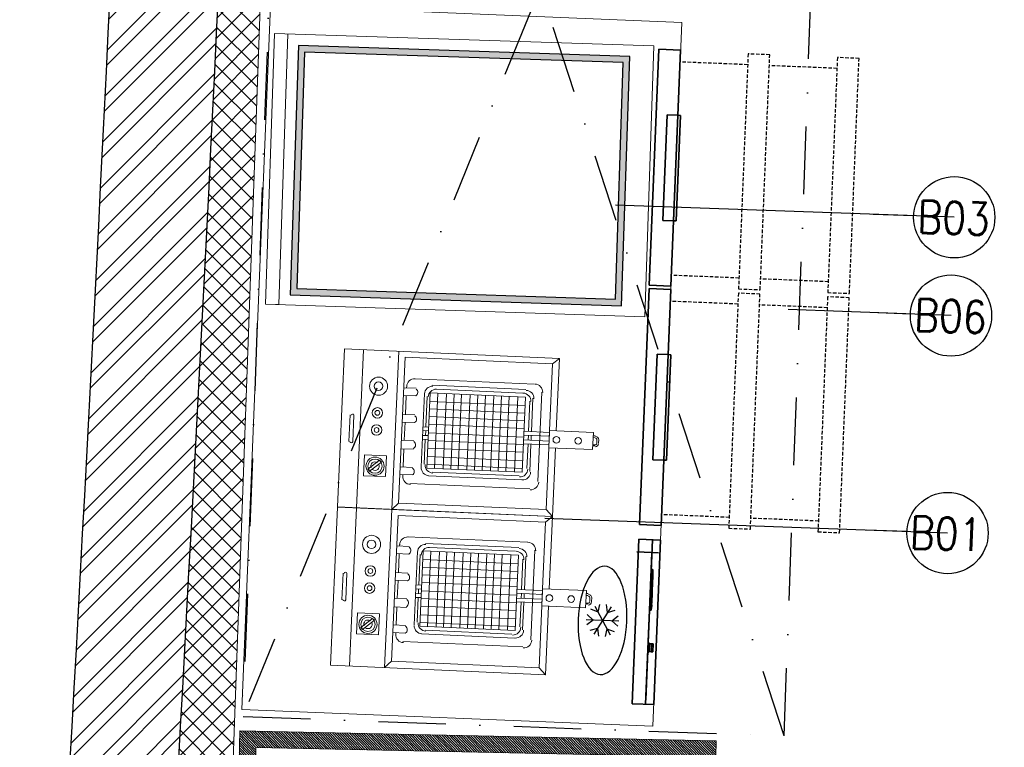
# Model space of a CAD drawing. Header units: millimetres. Extents: x 256680 to 410391, y -77299 to -22623.
# Tile 2 of 202: x 257792 to 259610, y -30245 to -28903. Entities that reach past the tile are written whole.
import ezdxf

# ---------------------------------------------------------------- set-up
doc = ezdxf.new("R2010")
doc.units = ezdxf.units.MM
doc.header["$LTSCALE"] = 2.5
for name, pattern in [('CONTINUA', [0]), ('DASHDOTX2', [2, 1, -0.5, 0, -0.5]), ('NASCOSTA', [0.381, 0.254, -0.127])]:
    doc.linetypes.add(name, pattern=pattern)
for name, color, linetype, lineweight in [('A-WALL', 7, 'Continuous', 30), ('CKD Dimensions', 7, 'Continuous', 0), ('CKD Equipments', 252, 'Continuous', 0), ('ELEVATION 1', 143, 'Continuous', 18), ('ELEVATION 4', 157, 'Continuous', 9), ('HATCH LIGHT', 250, 'Continuous', 0), ('ROOM TEXT', 7, 'Continuous', 5), ('WALL', 132, 'Continuous', 25)]:
    doc.layers.add(name, color=color, linetype=linetype, lineweight=lineweight)
for name, color, linetype in [('CKD-Hood', 1, 'Continuous'), ('FAINTEQUIP', 253, 'Continuous'), ('IQ_200_3D', 1, 'Continuous'), ('IQ_204_2D', 7, 'CONTINUA'), ('IQ_204_3D', 7, 'Continuous'), ('IQ_BLUE_3D', 5, 'Continuous'), ('IQ_GREEN_3D', 3, 'Continuous'), ('IQ_RED_3D', 1, 'Continuous'), ('PDF2_Equipment', 253, 'Continuous')]:
    doc.layers.add(name, color=color, linetype=linetype)
doc.styles.add('MTEXT', font='romans.shx', dxfattribs={"width": 0.85})
doc.styles.get("Standard").update_dxf_attribs({"font": 'GOTHIC.TTF'})
doc.dimstyles.new('AJKD_30', dxfattribs={"dimscale": 30, "dimtxt": 2, "dimasz": 1, "dimexe": 0.8, "dimexo": 0.8, "dimgap": 0.5, "dimtad": 1, "dimdec": 0, "dimzin": 0, "dimdsep": 46, "dimtxsty": 'Standard', "dimblk": 'ARCHTICK', "dimcen": 0.125, "dimclrd": 251, "dimclre": 251, "dimclrt": 42, "dimadec": 0, "dimazin": 0, "dimtfac": 1, "dimtdec": 0, "dimtix": 1, "dimtmove": 0, "dimatfit": 3, "dimfxl": 1, "dimtolj": 1, "dimtzin": 0, "dimarcsym": 1})

# ---------------------------------------------------------------- blocks, each defined once
blk = doc.blocks.new('G$C90A9299F')
at = {"layer": 'CKD Equipments'}
h = blk.add_hatch(dxfattribs=at)
h.set_pattern_fill('ANSI36', color=55, angle=359.9999999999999)
h.set_pattern_definition([(135, (-2880078.5, -3501379.5), (-6.173926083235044, 1.683798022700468), [7.9375, -1.5875, 0, -1.5875])])
h.paths.add_polyline_path([(598, 896), (610, 896), (610, 1465), (598, 1465)])
at = {"layer": 'CKD Equipments', "ltscale": 0.25}
h = blk.add_hatch(dxfattribs=at)
h.set_pattern_fill('ANSI31', color=4)
h.set_pattern_definition([(45, (-606493, 32858.5), (-2.245064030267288, 2.245064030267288), [])])
h.paths.add_polyline_path([(0, 880), (700, 880), (700, 0), (0, 0)])
h.paths.add_polyline_path([(30, 850), (670, 850), (670, 30), (30, 30)], flags=16)
at = {"layer": 'FAINTEQUIP'}
h = blk.add_hatch(dxfattribs=at)
h.set_pattern_fill('INSUL', color=4, angle=90.00000000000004)
h.set_pattern_definition([(359.9999999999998, (-12508187.53069634, 260434.3038525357), (1.633066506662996e-14, 9.525), []), (359.9999999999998, (-12508187.53069634, 260437.4788525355), (1.633066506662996e-14, 9.525), [3.175, -3.175]), (359.9999999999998, (-12508187.53069634, 260440.6538525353), (1.633066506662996e-14, 9.525), [3.175, -3.175])])
h.paths.add_polyline_path([(609, 880), (609, 1480), (659, 1480), (659, 880)])
at = {"layer": 'CKD Equipments', "elevation": 0.0935473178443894}
blk.add_lwpolyline([(609, 880), (609, 1480), (659, 1480), (659, 880), (609, 880)], dxfattribs=at)
blk.add_lwpolyline([(598, 896), (610, 896), (610, 1465), (598, 1465)], close=True, dxfattribs=at)
at = {"layer": 'CKD Equipments', "ltscale": 0.25}
blk.add_lwpolyline([(0, 880), (700, 880), (700, 0), (0, 0), (0, 880)], dxfattribs=at)
blk.add_lwpolyline([(30, 850), (670, 850), (670, 30), (30, 30)], close=True, dxfattribs=at)
at = {"layer": 'CKD Equipments'}
blk.add_arc((631.0455726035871, 881.7821494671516, 0.0935473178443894), 584.1532941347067, 93.24295552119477, 178.8996467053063, dxfattribs=at)
blk = doc.blocks.new('ZNS-MC-BASECONTRPAN')
at = {"layer": 'IQ_200_3D'}
blk.add_3dface([(0, 4.547473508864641e-13, -85.00001199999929), (0, 4.547473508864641e-13, -1.200000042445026e-05), (271.5, 4.547473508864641e-13, -1.200000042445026e-05), (271.5, 7.958078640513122e-12, -85.00001199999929)], dxfattribs=at)
at = {"layer": 'IQ_BLUE_3D', "ltscale": 0.7}
blk.add_3dface([(36.48491721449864, -3.604736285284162, -29.59757152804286), (48.67267602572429, -3.604736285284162, -29.59757152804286), (48.67267602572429, -3.604736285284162, -39.98024788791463), (36.48491721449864, -3.604736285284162, -39.98024788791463)], dxfattribs=at)
at = {"layer": 'IQ_GREEN_3D', "ltscale": 0.7}
blk.add_3dface([(95.64275265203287, -3.604736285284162, -31.04273554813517), (102.6427526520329, -3.604736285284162, -31.04273554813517), (102.6427526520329, -3.604736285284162, -39.04273554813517), (95.64275265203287, -3.604736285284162, -39.04273554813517)], dxfattribs=at)
at = {"layer": 'IQ_RED_3D', "ltscale": 0.7}
blk.add_3dface([(53.3526074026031, -3.604736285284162, -30.10522320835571), (92.64275265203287, -3.604736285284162, -30.10522320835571), (92.64275265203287, -3.604736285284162, -39.98024788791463), (53.3526074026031, -3.604736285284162, -39.98024788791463)], dxfattribs=at)
at = {"layer": 'IQ_RED_3D'}
for points, invisible_edges in [([(167.5892016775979, -6.064736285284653, -35), (167.5892016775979, -2.224736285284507, -35), (167.5892016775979, -2.224736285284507, -23.77999999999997), (167.5892016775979, -9.26473628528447, -23.77999999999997)], 1), ([(167.5892016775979, -2.224736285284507, -35), (182.0292016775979, -2.224736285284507, -35), (182.0292016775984, -2.224736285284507, -23.77999999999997), (167.5892016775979, -2.224736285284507, -23.77999999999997)], 1), ([(167.5892016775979, -6.064736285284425, -46.22000000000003), (167.5892016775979, -2.224736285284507, -46.22000000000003), (167.5892016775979, -2.224736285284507, -35), (167.5892016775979, -6.064736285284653, -35)], 4), ([(167.5892016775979, -2.224736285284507, -46.22000000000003), (182.0292016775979, -2.224736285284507, -46.22000000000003), (182.0292016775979, -2.224736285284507, -35), (167.5892016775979, -2.224736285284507, -35)], 4), ([(167.5892016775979, -6.064736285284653, -35), (167.5892016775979, -9.26473628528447, -23.77999999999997), (182.0292016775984, -9.26473628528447, -23.77999999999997), (182.0292016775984, -6.064736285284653, -35)], 8), ([(167.5892016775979, -6.064736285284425, -46.22000000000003), (167.5892016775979, -6.064736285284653, -35), (182.0292016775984, -6.064736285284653, -35), (182.0292016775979, -6.064736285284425, -46.22000000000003)], 2), ([(182.0292016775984, -6.064736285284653, -35), (182.0292016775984, -9.26473628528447, -23.77999999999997), (182.0292016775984, -2.224736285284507, -23.77999999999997), (182.0292016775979, -2.224736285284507, -35)], 8), ([(182.0292016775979, -6.064736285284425, -46.22000000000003), (182.0292016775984, -6.064736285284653, -35), (182.0292016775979, -2.224736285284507, -35), (182.0292016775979, -2.224736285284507, -46.22000000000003)], 2), ([(192.0892016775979, -6.064736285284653, -35), (206.5292016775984, -6.064736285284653, -35), (206.5292016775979, -2.224736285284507, -35), (192.0892016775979, -2.224736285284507, -35)], 15), ([(192.0892016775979, -6.064736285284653, -35), (192.0892016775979, -2.224736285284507, -35), (206.5292016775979, -2.224736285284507, -35), (206.5292016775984, -6.064736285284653, -35)], 15)]:
    blk.add_3dface(points, dxfattribs=dict(at, invisible_edges=invisible_edges))
for points in [[(167.5892016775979, -9.26473628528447, -23.77999999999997), (167.5892016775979, -2.224736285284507, -23.77999999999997), (182.0292016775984, -2.224736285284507, -23.77999999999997), (182.0292016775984, -9.26473628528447, -23.77999999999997)], [(167.5892016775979, -6.064736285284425, -46.22000000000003), (182.0292016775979, -6.064736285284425, -46.22000000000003), (182.0292016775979, -2.224736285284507, -46.22000000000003), (167.5892016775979, -2.224736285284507, -46.22000000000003)]]:
    blk.add_3dface(points, dxfattribs=at)
at = {"layer": 'IQ_204_3D', "ltscale": 0.7}
mesh = blk.add_polyface(dxfattribs=at)
corners = [(30.6218342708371, -3.304736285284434, -47.5), (105.6218342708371, -3.304736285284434, -47.5), (105.6218342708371, -0.3047362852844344, -47.5), (30.6218342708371, -0.3047362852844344, -47.5), (30.6218342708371, -3.304736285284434, -22.5), (105.6218342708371, -3.304736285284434, -22.5), (105.6218342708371, -0.3047362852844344, -22.5), (30.6218342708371, -0.3047362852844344, -22.5)]
mesh.append_faces([[corners[k] for k in face] for face in [(0, 3, 2, 1), (4, 5, 6, 7), (0, 1, 5, 4), (3, 7, 6, 2), (0, 4, 7, 3), (1, 2, 6, 5)]])
at = {"layer": 'IQ_204_3D'}
mesh = blk.add_polyface(dxfattribs=at)
corners = [(166.3092016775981, -2.224736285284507, -47.5), (166.3092016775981, -2.224736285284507, -22.5), (166.3092016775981, -0.3047362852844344, -22.5), (166.3092016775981, -0.3047362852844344, -47.5), (183.3092016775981, -2.224736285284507, -47.5), (183.3092016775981, -2.224736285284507, -22.5), (183.3092016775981, -0.3047362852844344, -22.5), (183.3092016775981, -0.3047362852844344, -47.5)]
mesh.append_faces([[corners[k] for k in face] for face in [(0, 3, 2, 1), (4, 5, 6, 7), (0, 1, 5, 4), (3, 7, 6, 2), (0, 4, 7, 3), (1, 2, 6, 5)]])
blk = doc.blocks.new('ZNS-MC-BASEREFUNIT')
at = {"layer": 'IQ_200_3D'}
for points in [[(0, 70.00000000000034, 154.9999879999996), (0, 70.00000000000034, 599.9999879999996), (304, 70.00000000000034, 599.9999879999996), (304, 70.00000000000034, 154.9999879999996)], [(0, 70.00000000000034, 599.9999879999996), (0, 30.00000000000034, 599.9999879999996), (304, 30.00000000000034, 599.9999879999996), (304, 70.00000000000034, 599.9999879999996)], [(0, 29.99999999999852, 154.9999879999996), (0, 70.00000000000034, 154.9999879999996), (304, 70.00000000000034, 154.9999879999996), (304, 29.99999999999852, 154.9999879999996)], [(304, 29.99999999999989, 499.9999879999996), (2.273736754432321e-13, 30.00000000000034, 499.9999880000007), (2.273736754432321e-13, 45.00000000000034, 499.9999880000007), (304, 45.00000000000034, 499.9999880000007)], [(2.273736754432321e-13, 45.00000000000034, 499.9999880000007), (0, 45.00000000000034, 584.9999879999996), (304, 45.00000000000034, 584.9999879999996), (304, 45.00000000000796, 499.9999880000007)], [(0, 30.00000000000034, 584.9999879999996), (0, 45.00000000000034, 584.9999879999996), (304, 45.00000000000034, 584.9999879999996), (304, 30.00000000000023, 584.9999879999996)], [(0, 30.00000000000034, 499.9999879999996), (0, 29.99999999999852, 154.9999879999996), (304, 29.99999999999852, 154.9999879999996), (304, 30.00000000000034, 499.9999879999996)], [(304, 30.00000000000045, 599.9999879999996), (0, 30.00000000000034, 599.9999879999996), (0, 30.00000000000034, 584.9999879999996), (304, 30.00000000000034, 584.9999879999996)]]:
    blk.add_3dface(points, dxfattribs=at)
for points, invisible_edges in [([(0, 45.00000000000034, 584.9999879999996), (0, 70.00000000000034, 599.9999879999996), (0, 70.00000000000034, 154.9999879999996), (2.273736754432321e-13, 45.00000000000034, 499.9999880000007)], 5), ([(2.273736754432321e-13, 45.00000000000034, 499.9999880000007), (2.273736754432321e-13, 30.00000000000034, 499.9999880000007), (-2.273736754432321e-13, 30.00000000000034, 154.9999879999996), (0, 70.00000000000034, 154.9999879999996)], 8), ([(-2.273736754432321e-13, 70.00000000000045, 599.9999879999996), (0, 45.00000000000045, 584.9999879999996), (0, 30.00000000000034, 584.9999879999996), (0, 30.00000000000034, 599.9999879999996)], 1), ([(304, 45.00000000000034, 584.9999879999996), (303.9999999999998, 70.00000000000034, 599.9999879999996), (303.9999999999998, 70.00000000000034, 154.9999879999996), (304, 45.00000000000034, 499.9999880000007)], 5), ([(304, 45.00000000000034, 499.9999880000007), (304, 30.00000000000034, 499.9999880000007), (303.9999999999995, 30.00000000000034, 154.9999879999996), (303.9999999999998, 70.00000000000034, 154.9999879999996)], 8), ([(303.9999999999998, 70.00000000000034, 599.9999879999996), (304, 45.00000000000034, 584.9999879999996), (304, 30.00000000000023, 584.9999879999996), (304, 30.00000000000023, 599.9999879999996)], 1)]:
    blk.add_3dface(points, dxfattribs=dict(at, invisible_edges=invisible_edges))
blk = doc.blocks.new('G$C2A031843')
at = {"layer": 'CKD Equipments', "elevation": -204.9999883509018}
blk.add_lwpolyline([(1300, 1090), (0, 1090), (0, 330), (1300, 330), (1300, 1090)], dxfattribs=at)
at = {"layer": 'IQ_200_3D'}
for points in [[(320.5, 373, 240.000011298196), (320.5, 333, 240.000011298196), (320.5, 333, 20.000011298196), (320.5, 373, 20.000011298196)], [(320.5, 373, 15.000011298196), (320.5, 333, 15.000011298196), (320.5, 333, -204.999988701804), (320.5, 373, -204.999988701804)], [(807, 370, 20.000011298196), (807, 370, 240.000011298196), (371, 370, 240.000011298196), (371, 370, 20.000011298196)], [(807, 370, 240.000011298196), (807, 330, 240.000011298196), (371, 330, 240.000011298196), (371, 370, 240.000011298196)], [(807, 330, 20.000011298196), (807, 370, 20.000011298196), (371, 370, 20.000011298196), (371, 330, 20.000011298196)], [(371, 370, 240.000011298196), (371, 330, 240.000011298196), (371, 330, 20.000011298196), (371, 370, 20.000011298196)], [(807, 370, -204.999988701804), (807, 370, 15.000011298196), (371, 370, 15.000011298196), (371, 370, -204.999988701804)], [(807, 370, 15.000011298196), (807, 330, 15.000011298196), (371, 330, 15.000011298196), (371, 370, 15.000011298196)], [(807, 330, -204.999988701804), (807, 370, -204.999988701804), (371, 370, -204.999988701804), (371, 330, -204.999988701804)], [(371, 370, 15.000011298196), (371, 330, 15.000011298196), (371, 330, -204.999988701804), (371, 370, -204.999988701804)], [(807, 370, 240.000011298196), (807, 330, 240.000011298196), (807, 330, 20.000011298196), (807, 370, 20.000011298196)], [(807, 370, 15.000011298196), (807, 330, 15.000011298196), (807, 330, -204.999988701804), (807, 370, -204.999988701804)], [(1249, 370, 20.000011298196), (1249, 370, 240.000011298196), (813, 370, 240.000011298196), (813, 370, 20.000011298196)], [(1249, 370, 240.000011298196), (1249, 330, 240.000011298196), (813, 330, 240.000011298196), (813, 370, 240.000011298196)], [(1249, 330, 20.000011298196), (1249, 370, 20.000011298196), (813, 370, 20.000011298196), (813, 330, 20.000011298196)], [(813, 370, 240.000011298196), (813, 330, 240.000011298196), (813, 330, 20.000011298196), (813, 370, 20.000011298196)], [(1249, 370, -204.999988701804), (1249, 370, 15.000011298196), (813, 370, 15.000011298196), (813, 370, -204.999988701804)], [(1249, 370, 15.000011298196), (1249, 330, 15.000011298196), (813, 330, 15.000011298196), (813, 370, 15.000011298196)], [(1249, 330, -204.999988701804), (1249, 370, -204.999988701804), (813, 370, -204.999988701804), (813, 330, -204.999988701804)], [(813, 370, 15.000011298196), (813, 330, 15.000011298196), (813, 330, -204.999988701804), (813, 370, -204.999988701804)], [(1249, 370, 240.000011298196), (1249, 330, 240.000011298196), (1249, 330, 20.000011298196), (1249, 370, 20.000011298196)], [(1249, 370, 15.000011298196), (1249, 330, 15.000011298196), (1249, 330, -204.999988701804), (1249, 370, -204.999988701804)], [(686.5, 350, 189.6410274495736), (491.5, 350, 189.6410274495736), (491.5, 330, 155.000011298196), (686.5, 330, 155.000011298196)], [(686.5, 350, 189.6410274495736), (686.5, 330, 225.000011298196), (491.5, 330, 225.000011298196), (491.5, 350, 189.6410274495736)], [(491.5, 330, 225.0000112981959), (491.5, 330, 155.0000112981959), (491.5, 350, 189.6410274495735)], [(686.5, 350, -35.35897255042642), (491.5, 350, -35.35897255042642), (491.5, 330, -69.999988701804), (686.5, 330, -69.999988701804)], [(686.5, 350, -35.35897255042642), (686.5, 330, 1.129819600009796e-05), (491.5, 330, 1.129819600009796e-05), (491.5, 350, -35.35897255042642)], [(491.5, 330, 1.129819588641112e-05), (491.5, 330, -69.99998870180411), (491.5, 350, -35.35897255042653)], [(686.5, 330, 225.000011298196), (686.5, 330, 155.000011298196), (686.5, 350, 189.6410274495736)], [(686.5, 330, 1.129819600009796e-05), (686.5, 330, -69.999988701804), (686.5, 350, -35.35897255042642)], [(1128.5, 350, 189.6410274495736), (933.5, 350, 189.6410274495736), (933.5, 330, 155.000011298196), (1128.5, 330, 155.000011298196)], [(1128.5, 350, 189.6410274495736), (1128.5, 330, 225.000011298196), (933.5, 330, 225.000011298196), (933.5, 350, 189.6410274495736)], [(933.5, 330, 225.0000112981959), (933.5, 330, 155.0000112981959), (933.5, 350, 189.6410274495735)], [(1128.5, 350, -35.35897255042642), (933.5, 350, -35.35897255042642), (933.5, 330, -69.999988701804), (1128.5, 330, -69.999988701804)], [(1128.5, 350, -35.35897255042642), (1128.5, 330, 1.129819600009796e-05), (933.5, 330, 1.129819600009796e-05), (933.5, 350, -35.35897255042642)], [(933.5, 330, 1.129819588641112e-05), (933.5, 330, -69.99998870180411), (933.5, 350, -35.35897255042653)], [(1128.5, 330, 225.000011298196), (1128.5, 330, 155.000011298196), (1128.5, 350, 189.6410274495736)], [(1128.5, 330, 1.129819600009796e-05), (1128.5, 330, -69.999988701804), (1128.5, 350, -35.35897255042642)], [(686.5, 330, 225.0000112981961), (686.5, 325, 225.000011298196), (491.5, 325, 225.000011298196), (491.5, 330, 225.000011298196)], [(491.5, 325, 225.000011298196), (491.5, 330, 225.000011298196), (491.5, 330, 195.000011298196), (491.5, 325, 195.000011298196)], [(491.5, 330, 195.000011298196), (491.5, 325, 195.000011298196), (686.5, 325, 195.000011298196), (686.5, 330, 195.000011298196)], [(686.5, 330, 1.12981961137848e-05), (686.5, 325, 1.129819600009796e-05), (491.5, 325, 1.129819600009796e-05), (491.5, 330, 1.129819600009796e-05)], [(491.5, 325, 1.129819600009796e-05), (491.5, 330, 1.129819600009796e-05), (491.5, 330, -29.999988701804), (491.5, 325, -29.999988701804)], [(491.5, 330, -29.999988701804), (491.5, 325, -29.999988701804), (686.5, 325, -29.999988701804), (686.5, 330, -29.999988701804)], [(686.5, 325, 195.000011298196), (686.5, 330, 195.000011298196), (686.5, 330, 225.0000112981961), (686.5, 325, 225.000011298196)], [(686.5, 325, -29.999988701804), (686.5, 330, -29.999988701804), (686.5, 330, 1.12981961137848e-05), (686.5, 325, 1.129819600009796e-05)], [(1128.5, 330, 225.0000112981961), (1128.5, 325, 225.000011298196), (933.5, 325, 225.000011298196), (933.5, 330, 225.000011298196)], [(933.5, 325, 225.000011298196), (933.5, 330, 225.000011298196), (933.5, 330, 195.000011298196), (933.5, 325, 195.000011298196)], [(933.5, 330, 195.000011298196), (933.5, 325, 195.000011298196), (1128.5, 325, 195.000011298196), (1128.5, 330, 195.000011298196)], [(1128.5, 330, 1.12981961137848e-05), (1128.5, 325, 1.129819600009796e-05), (933.5, 325, 1.129819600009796e-05), (933.5, 330, 1.129819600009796e-05)], [(933.5, 325, 1.129819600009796e-05), (933.5, 330, 1.129819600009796e-05), (933.5, 330, -29.999988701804), (933.5, 325, -29.999988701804)], [(933.5, 330, -29.999988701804), (933.5, 325, -29.999988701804), (1128.5, 325, -29.999988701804), (1128.5, 330, -29.999988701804)], [(1128.5, 325, 195.000011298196), (1128.5, 330, 195.000011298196), (1128.5, 330, 225.0000112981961), (1128.5, 325, 225.000011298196)], [(1128.5, 325, -29.999988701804), (1128.5, 330, -29.999988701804), (1128.5, 330, 1.12981961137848e-05), (1128.5, 325, 1.129819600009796e-05)], [(686.5, 325, 225.000011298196), (686.5, 325, 195.000011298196), (491.5, 325, 195.000011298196), (491.5, 325, 225.000011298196)], [(686.5, 325, 1.129819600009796e-05), (686.5, 325, -29.999988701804), (491.5, 325, -29.999988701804), (491.5, 325, 1.129819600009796e-05)], [(1128.5, 325, 225.000011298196), (1128.5, 325, 195.000011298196), (933.5, 325, 195.000011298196), (933.5, 325, 225.000011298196)], [(1128.5, 325, 1.129819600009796e-05), (1128.5, 325, -29.999988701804), (933.5, 325, -29.999988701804), (933.5, 325, 1.129819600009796e-05)]]:
    blk.add_3dface(points, dxfattribs=at)
at = {"layer": 'IQ_200_3D', "invisible_edges": 5}
for points in [[(686.5, 330, 155.000011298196), (807, 330, 20.000011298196), (371, 330, 20.000011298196), (491.5, 330, 155.000011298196)], [(807, 330, 240.000011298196), (686.5, 330, 225.0000112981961), (491.5, 330, 225.000011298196), (371, 330, 240.000011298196)], [(371, 330, 240.000011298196), (491.5, 330, 225.0000112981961), (491.5, 330, 155.000011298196), (371, 330, 20.000011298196)], [(686.5, 330, -69.999988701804), (807, 330, -204.999988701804), (371, 330, -204.999988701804), (491.5, 330, -69.999988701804)], [(807, 330, 15.000011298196), (686.5, 330, 1.12981961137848e-05), (491.5, 330, 1.129819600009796e-05), (371, 330, 15.000011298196)], [(371, 330, 15.000011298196), (491.5, 330, 1.12981961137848e-05), (491.5, 330, -69.999988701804), (371, 330, -204.999988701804)], [(807, 330, 240.000011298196), (686.5, 330, 225.0000112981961), (686.5, 330, 155.000011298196), (807, 330, 20.000011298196)], [(807, 330, 15.000011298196), (686.5, 330, 1.12981961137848e-05), (686.5, 330, -69.999988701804), (807, 330, -204.999988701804)], [(1128.5, 330, 155.000011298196), (1249, 330, 20.000011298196), (813, 330, 20.000011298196), (933.5, 330, 155.000011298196)], [(1249, 330, 240.000011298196), (1128.5, 330, 225.0000112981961), (933.5, 330, 225.000011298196), (813, 330, 240.000011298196)], [(813, 330, 240.000011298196), (933.5, 330, 225.0000112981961), (933.5, 330, 155.000011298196), (813, 330, 20.000011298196)], [(1128.5, 330, -69.999988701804), (1249, 330, -204.999988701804), (813, 330, -204.999988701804), (933.5, 330, -69.999988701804)], [(1249, 330, 15.000011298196), (1128.5, 330, 1.12981961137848e-05), (933.5, 330, 1.129819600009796e-05), (813, 330, 15.000011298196)], [(813, 330, 15.000011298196), (933.5, 330, 1.12981961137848e-05), (933.5, 330, -69.999988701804), (813, 330, -204.999988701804)], [(1249, 330, 240.000011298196), (1128.5, 330, 225.0000112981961), (1128.5, 330, 155.000011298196), (1249, 330, 20.000011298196)], [(1249, 330, 15.000011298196), (1128.5, 330, 1.12981961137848e-05), (1128.5, 330, -69.999988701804), (1249, 330, -204.999988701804)]]:
    blk.add_3dface(points, dxfattribs=at)
at = {"layer": 'IQ_204_2D'}
for p, q in [((191.4300735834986, 448.4839967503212, -409.9999767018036), (181.8720750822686, 459.4206749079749, -409.9999767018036)), ((191.4300735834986, 400.9839967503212, -409.9999767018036), (191.4300735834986, 460.9839967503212, -409.9999767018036)), ((191.4300735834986, 448.4839967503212, -409.9999767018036), (200.9880720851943, 459.4206749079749, -409.9999767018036)), ((176.2746290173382, 439.7339967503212, -409.9999767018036), (162.0241886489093, 436.9248663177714, -409.9999767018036)), ((217.4108356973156, 415.9839967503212, -409.9999767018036), (165.4493114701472, 445.9839967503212, -409.9999767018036)), ((217.4108356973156, 445.9839967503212, -409.9999767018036), (165.4493114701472, 415.9839967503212, -409.9999767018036)), ((176.2746290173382, 439.7339967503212, -409.9999767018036), (171.582187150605, 453.4798053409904, -409.9999767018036)), ((206.585518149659, 439.7339967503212, -409.9999767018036), (211.2779600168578, 453.4798053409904, -409.9999767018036)), ((206.585518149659, 439.7339967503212, -409.9999767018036), (220.8359585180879, 436.9248663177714, -409.9999767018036)), ((176.2746290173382, 422.2339967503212, -409.9999767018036), (162.0241886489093, 425.0431271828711, -409.9999767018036)), ((176.2746290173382, 422.2339967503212, -409.9999767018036), (171.582187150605, 408.4881881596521, -409.9999767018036)), ((206.585518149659, 422.2339967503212, -409.9999767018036), (220.8359585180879, 425.0431271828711, -409.9999767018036)), ((206.585518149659, 422.2339967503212, -409.9999767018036), (211.2779600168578, 408.4881881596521, -409.9999767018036)), ((191.4300735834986, 413.4839967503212, -409.9999767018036), (181.8720750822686, 402.5473185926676, -409.9999767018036)), ((191.4300735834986, 413.4839967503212, -409.9999767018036), (200.9880720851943, 402.5473185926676, -409.9999767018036))]:
    blk.add_line(p, q, dxfattribs=at)
at = {"layer": 'IQ_204_2D', "linetype": 'NASCOSTA', "ltscale": 10}
for p, q in [((391, 205, -409.9999767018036), (391, 330, -409.9999767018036)), ((785, 205, -409.9999767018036), (785, 330, -409.9999767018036)), ((833, 205, -409.9999767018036), (833, 330, -409.9999767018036)), ((1227, 205, -409.9999767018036), (1227, 330, -409.9999767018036)), ((391, 40, -409.9999767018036), (391, 165, -409.9999767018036)), ((785, 40, -409.9999767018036), (785, 165, -409.9999767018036)), ((833, 40, -409.9999767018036), (833, 165, -409.9999767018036)), ((1227, 40, -409.9999767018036), (1227, 165, -409.9999767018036))]:
    blk.add_line(p, q, dxfattribs=at)
at = {"layer": 'IQ_204_2D', "linetype": 'NASCOSTA', "ltscale": 10, "elevation": -409.9999767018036}
for points in [[(805, 205), (371, 205), (371, 165), (805, 165), (805, 205)], [(1247, 205), (813, 205), (813, 165), (1247, 165), (1247, 205)], [(805, 40), (371, 40), (371, 0), (805, 0), (805, 40)], [(1247, 40), (813, 40), (813, 0), (1247, 0), (1247, 40)]]:
    blk.add_lwpolyline(points, dxfattribs=at)
at = {"layer": 'IQ_204_2D', "extrusion": (0, 0, -1)}
blk.add_ellipse((191.4300735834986, 430.9839967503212, -409.9999767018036), major_axis=(100, 4.898587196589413e-14), ratio=0.45, dxfattribs=at)
at = {"xscale": -1}
for name, p in [('ZNS-MC-BASEREFUNIT', (344, 300, -359.9999767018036)), ('ZNS-MC-BASECONTRPAN', (319.5, 345, 225.000011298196))]:
    blk.add_blockref(name, p, dxfattribs=at)
blk = doc.blocks.new('G$CF6CAC0FA')
at = {"layer": 'PDF2_Equipment', "lineweight": 0, "elevation": 84515.58023114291}
for points in [[(158.3073809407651, 79.15369047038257), (291.9891692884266, 79.15369047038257), (291.9891692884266, 476.6811137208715), (0, 476.6811137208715), (0, 79.15369047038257), (126.6459047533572, 79.15369047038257)], [(170.6201772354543, 460.8503756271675), (121.3689920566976, 460.8503756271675)], [(291.9891692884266, 441.5016957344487), (0, 441.5016957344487)], [(291.9891692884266, 376.4197724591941), (0, 376.4197724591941), (12.31279629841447, 364.1069761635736)], [(158.3073809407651, 91.46648676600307), (281.4353438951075, 91.46648676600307), (281.4353438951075, 364.1069761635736), (12.31279629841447, 364.1069761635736), (12.31279629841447, 91.46648676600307), (126.6459047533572, 91.46648676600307)], [(79.15369046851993, 364.1069761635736), (79.15369046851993, 341.24035447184)], [(112.5741375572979, 364.1069761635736), (112.5741375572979, 341.24035447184)], [(128.4048756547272, 364.1069761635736), (128.4048756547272, 341.24035447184)], [(175.8970899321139, 364.1069761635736), (175.8970899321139, 341.24035447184)], [(225.1482751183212, 364.1069761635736), (225.1482751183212, 341.24035447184)], [(65.08192327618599, 358.8300634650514), (63.32295237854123, 358.8300634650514)], [(112.5741375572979, 358.8300634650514), (79.15369046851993, 358.8300634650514)], [(161.8253227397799, 358.8300634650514), (128.4048756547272, 358.8300634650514)], [(211.076507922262, 358.8300634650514), (175.8970899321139, 358.8300634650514)], [(228.6662169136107, 358.8300634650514), (225.1482751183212, 358.8300634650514)], [(49.251185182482, 344.7582962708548), (49.251185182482, 123.1279629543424)], [(242.7379841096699, 123.1279629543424), (242.7379841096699, 344.7582962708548)], [(65.08192327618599, 311.3378491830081), (65.08192327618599, 138.9587010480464)], [(216.3534206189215, 325.409616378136), (80.91266136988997, 325.409616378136)], [(131.9228174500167, 320.1327036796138), (86.18957406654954, 320.1327036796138)], [(86.18957406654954, 314.8557909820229), (86.18957406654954, 138.9587010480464)], [(100.2613412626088, 314.8557909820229), (100.2613412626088, 138.9587010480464)], [(116.0920793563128, 314.8557909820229), (116.0920793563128, 138.9587010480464)], [(130.1638465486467, 314.8557909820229), (130.1638465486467, 138.9587010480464)], [(131.9228174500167, 325.409616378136), (131.9228174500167, 314.8557909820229)], [(138.9587010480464, 325.409616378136), (138.9587010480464, 314.8557909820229)], [(147.753555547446, 320.1327036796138), (138.9587010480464, 320.1327036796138)], [(144.2356137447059, 314.8557909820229), (144.2356137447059, 138.9587010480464)], [(147.753555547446, 325.409616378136), (147.753555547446, 314.8557909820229)], [(154.7894391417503, 325.409616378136), (154.7894391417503, 314.8557909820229)], [(211.076507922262, 320.1327036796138), (154.7894391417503, 320.1327036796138)], [(160.0663518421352, 314.8557909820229), (160.0663518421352, 138.9587010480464)], [(174.1381190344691, 314.8557909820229), (174.1381190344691, 138.9587010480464)], [(188.2098862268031, 314.8557909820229), (188.2098862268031, 138.9587010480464)], [(202.2816534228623, 314.8557909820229), (202.2816534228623, 138.9587010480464)], [(232.1841587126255, 138.9587010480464), (232.1841587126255, 311.3378491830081)], [(72.11780687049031, 304.3019655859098), (72.11780687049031, 144.2356137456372)], [(218.1123915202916, 300.784023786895), (79.15369046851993, 300.784023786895)], [(225.1482751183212, 144.2356137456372), (225.1482751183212, 304.3019655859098)], [(218.1123915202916, 284.953285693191), (79.15369046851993, 284.953285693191)], [(218.1123915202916, 270.8815184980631), (79.15369046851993, 270.8815184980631)], [(218.1123915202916, 256.8097513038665), (79.15369046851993, 256.8097513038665)], [(218.1123915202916, 240.9790132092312), (79.15369046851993, 240.9790132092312)], [(218.1123915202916, 226.9072460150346), (79.15369046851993, 226.9072460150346)], [(218.1123915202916, 212.8354788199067), (79.15369046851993, 212.8354788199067)], [(218.1123915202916, 197.0047407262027), (79.15369046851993, 197.0047407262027)], [(218.1123915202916, 182.9329735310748), (79.15369046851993, 182.9329735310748)], [(218.1123915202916, 168.8612063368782), (79.15369046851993, 168.8612063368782)], [(218.1123915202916, 153.0304682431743), (79.15369046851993, 153.0304682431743)], [(86.18957406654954, 130.1638465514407), (131.9228174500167, 130.1638465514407)], [(138.9587010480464, 138.9587010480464), (138.9587010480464, 91.46648676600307), (131.9228174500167, 91.46648676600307), (131.9228174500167, 138.9587010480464)], [(138.9587010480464, 130.1638465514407), (147.753555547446, 130.1638465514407)], [(154.7894391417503, 138.9587010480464), (154.7894391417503, 91.46648676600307), (147.753555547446, 91.46648676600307), (147.753555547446, 138.9587010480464)], [(154.7894391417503, 130.1638465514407), (211.076507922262, 130.1638465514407)], [(80.91266136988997, 124.8869338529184), (131.9228174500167, 124.8869338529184)], [(138.9587010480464, 124.8869338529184), (147.753555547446, 124.8869338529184)], [(154.7894391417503, 124.8869338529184), (216.3534206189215, 124.8869338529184)], [(12.31279629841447, 91.46648676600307), (0, 79.15369047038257)], [(63.32295237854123, 109.0561957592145), (228.6662169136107, 109.0561957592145)], [(281.4353438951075, 91.46648676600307), (291.9891692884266, 79.15369047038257)], [(133.6817883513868, 10.5538253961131), (133.6817883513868, 7.035883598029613)], [(135.4407592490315, 10.5538253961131), (135.4407592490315, 7.035883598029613)], [(145.994584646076, 3.517941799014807), (138.9587010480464, 3.517941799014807)], [(145.994584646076, 0), (138.9587010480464, 0)], [(149.5125264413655, 10.5538253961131), (149.5125264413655, 7.035883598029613)], [(153.0304682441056, 10.5538253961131), (153.0304682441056, 7.035883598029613)]]:
    blk.add_lwpolyline(points, dxfattribs=at)
for points in [[(170.2685765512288, 459.0380558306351, -0.8164348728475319), (170.6201772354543, 453.8144920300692), (121.3689920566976, 453.8144920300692, -0.8164348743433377), (121.7205927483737, 459.0380551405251)], [(65.08192327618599, 364.1069761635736), (65.08192327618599, 341.24035447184, 0.537101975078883), (77.83737361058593, 341.2667742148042)], [(161.8253227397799, 364.1069761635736), (161.8253227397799, 341.24035447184, 0.53710197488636), (174.5807730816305, 341.2667742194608)], [(211.076507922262, 364.1069761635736), (211.076507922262, 341.24035447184, 0.53710197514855), (223.831958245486, 341.2667742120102)]]:
    blk.add_lwpolyline(points, format="xyb", dxfattribs=at)
for points in [[(98.50237036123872, 430.9478703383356), (59.80501057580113, 430.9478703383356), (59.80501057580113, 390.4915396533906), (98.50237036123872, 390.4915396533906)], [(68.5998650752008, 420.3940449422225), (72.11780687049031, 423.9119867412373), (89.70751586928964, 402.8043359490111), (86.18957406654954, 399.2863941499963)], [(79.15369046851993, 138.9587010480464), (218.1123915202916, 138.9587010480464), (218.1123915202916, 314.8557909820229), (79.15369046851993, 314.8557909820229)], [(158.3073809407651, 91.46648676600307), (126.6459047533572, 91.46648676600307), (126.6459047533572, 10.5538253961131), (158.3073809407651, 10.5538253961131)]]:
    blk.add_lwpolyline(points, close=True, dxfattribs=at)
at = {"layer": 'PDF2_Equipment', "lineweight": 0}
for centre, radius in [((78.2741940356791, 410.719694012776, 84515.58023114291), 16.71021256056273), ((78.27419516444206, 410.7196951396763, 84515.58023114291), 13.19227188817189), ((145.1150904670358, 410.7196962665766, 84515.58023114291), 9.674331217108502), ((176.776566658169, 410.7196962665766, 84515.58023114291), 9.674331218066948), ((226.0277495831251, 410.7196940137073, 84515.58023114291), 16.71021256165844), ((226.0277636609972, 410.7197080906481, 84515.58023114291), 7.915372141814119), ((145.1151034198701, 410.7197092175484, 84515.58023114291), 4.397431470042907), ((176.7765796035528, 410.7197092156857, 84515.58023114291), 4.397431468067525), ((141.5971497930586, 78.27419741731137, 84515.58023114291), 6.156390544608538), ((141.5971497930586, 37.81786673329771, 84515.58023114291), 6.156390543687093)]:
    blk.add_circle(centre, radius, dxfattribs=at)
for centre, radius, start, end in [((78.27418691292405, 410.7197029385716, 84515.58023114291), 7.915381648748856, 327.5299356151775, 114.9226161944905), ((78.27421744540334, 410.7197082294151, 84515.58023114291), 7.91537814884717, 144.9646899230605, 297.4878385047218), ((62.44346776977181, 343.8788099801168, 84515.58023114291), 14.95125348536, 90.00000295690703, 179.9999968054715), ((227.7867306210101, 343.8788099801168, 84515.58023114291), 14.95125348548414, 3.194528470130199e-06, 89.99999704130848), ((120.4895111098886, 345.6377915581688, 84515.58023114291), 7.915378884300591, 213.5193335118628, 326.4806664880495), ((80.03317676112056, 310.4583628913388, 84515.58023114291), 14.95125348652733, 90.00000295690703, 179.9999968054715), ((85.31008945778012, 303.4224792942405, 84515.58023114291), 14.95125348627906, 90.00000295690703, 179.9999968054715), ((210.1970216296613, 303.4224792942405, 84515.58023114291), 14.95125348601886, 3.194528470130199e-06, 89.99999704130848), ((215.4739343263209, 310.4583628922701, 84515.58023114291), 14.95125348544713, 3.194528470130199e-06, 89.99999704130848), ((80.03317676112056, 138.0792164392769, 84515.58023114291), 14.95125348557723, 180.0000031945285, 269.999997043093), ((85.31008945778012, 143.3561291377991, 84515.58023114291), 14.95125348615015, 180.0000031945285, 269.999997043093), ((210.1970216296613, 143.3561291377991, 84515.58023114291), 14.95125348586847, 270.0000029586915, 359.9999968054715), ((215.4739343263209, 138.0792164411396, 84515.58023114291), 14.95125348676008, 270.0000029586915, 359.9999968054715), ((62.44346776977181, 122.2484783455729, 84515.58023114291), 14.95125348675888, 180.0000031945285, 269.999997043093), ((227.7867306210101, 122.2484783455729, 84515.58023114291), 14.95125348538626, 270.0000029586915, 359.9999968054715), ((138.0792079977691, 6.156390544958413, 84515.58023114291), 6.156390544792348, 179.9999292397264, 270.0000706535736), ((138.0792091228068, 6.156391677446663, 84515.58023114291), 2.638449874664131, 179.9998595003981, 270.000140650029), ((145.1151067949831, 6.15639054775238, 84515.58023114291), 6.156390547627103, 269.9999293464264, 7.076027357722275e-05), ((145.1151056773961, 6.15639166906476, 84515.58023114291), 2.638449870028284, 269.9998591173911, 0.0001407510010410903)]:
    blk.add_arc(centre, radius, start, end, dxfattribs=at)
blk = doc.blocks.new('_ArchTick')
at = {"color": 0, "linetype": 'ByBlock', "const_width": 0.15}
blk.add_lwpolyline([(-0.5, -0.5), (0.5, 0.5)], dxfattribs=at)

msp = doc.modelspace()

# ---------------------------------------------------------------- hatches: boundary and pattern name
at = {"layer": 'CKD Equipments'}
h = msp.add_hatch(color=7, dxfattribs=at)
h.dxf.hatch_style = 1
h.paths.add_polyline_path([(258291.1852769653, -29410.52474617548), (258903.5329631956, -29430.80755597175), (258918.7873059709, -28970.27168361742), (258306.4396197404, -28949.98887382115)])
h.paths.add_polyline_path([(258303.5759580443, -29398.92858205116), (258891.9367990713, -29418.41687489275), (258906.3966248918, -28981.86784774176), (258318.0357838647, -28962.37955490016)], flags=16)
at = {"layer": 'HATCH LIGHT', "true_color": 0x636466}
h = msp.add_hatch(dxfattribs=at)
h.set_pattern_fill('ANSI32', color=251, scale=6)
h.set_pattern_definition([(45, (193310.0394529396, -46725.02572774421), (-40.41115254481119, 40.41115254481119), []), (45, (193336.9802329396, -46725.02572774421), (-40.41115254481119, 40.41115254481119), [])])
h.paths.add_polyline_path([(270452.8801286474, -32589.97445290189), (270258.9356791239, -32638.81655051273), (270440.478407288, -33359.69440875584), (257887.8285726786, -33359.58488732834, -0.0002631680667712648), (257873.3015375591, -33559.58476056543), (270697.0907266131, -33559.69664779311)])
h.paths.add_polyline_path([(258301.7735501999, -25157.05522880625), (258101.6901208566, -25157.05522880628, -0.01197232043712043), (257620.4723765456, -34256.03179570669), (257821.062741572, -34256.03179570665, 0.01195971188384)])
h.paths.add_polyline_path([(258285.3988775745, -25697.60409340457), (267964.3409898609, -26046.56270283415, 0.003501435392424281), (268458.4120838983, -26800.64148205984), (268626.0363334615, -26691.52636838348), (268075.9259841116, -25850.45577696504), (258291.633525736, -25497.69893113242, -0.0002624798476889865)])
h = msp.add_hatch(dxfattribs=at)
h.set_pattern_fill('ANSI37', color=251, scale=8)
h.set_pattern_definition([(45, (193310.0394529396, -46725.02572774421), (-17.96051224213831, 17.96051224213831), []), (135, (193310.0394529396, -46725.02572774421), (-17.96051224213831, -17.9605122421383), [])])
edge = h.paths.add_edge_path()
edge.add_line((261078.9393343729, -25798.32067811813), (258285.3988775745, -25697.60409340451))
edge.add_arc((67888.04303046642, -19659.43587777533), 190493.0775355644, 356.573536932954, 358.1835585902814, ccw=False)
edge.add_line((258040.5817596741, -31044.7160152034), (260889.7963151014, -31044.74087449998))
edge.add_line((260889.7963151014, -31044.74087449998), (261016.3011590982, -27535.69369794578))
edge.add_line((261016.3011590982, -27535.69369794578), (260916.3660881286, -27532.09070053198))
edge.add_line((260916.3660881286, -27532.09070053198), (260887.1131136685, -28343.52252291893))
edge.add_line((260887.1131136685, -28343.52252291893), (260887.1194111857, -28343.52274996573))
edge.add_line((260887.1194111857, -28343.52274996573), (260822.2654577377, -30142.35402741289))
edge.add_line((260822.2654577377, -30142.35402741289), (260793.3364742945, -30944.74003288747))
edge.add_line((260793.3364742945, -30944.74003288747), (258161.6288124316, -30944.71707133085))
edge.add_line((258161.6288124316, -30944.71707133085), (258287.6510240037, -27449.28335022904))
edge.add_line((258287.6510240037, -27449.28335022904), (259287.0017336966, -27485.31332436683))
edge.add_line((259287.0017336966, -27485.31332436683), (259328.3961954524, -27486.80573466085))
edge.add_line((259328.3961954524, -27486.80573466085), (259331.9991928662, -27386.87066369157))
edge.add_line((259331.9991928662, -27386.87066369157), (258291.2540214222, -27349.34827915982))
edge.add_line((258291.2540214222, -27349.34827915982), (258347.1622232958, -25799.89520856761))
edge.add_line((258347.1622232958, -25799.89520856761), (259846.1882878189, -25853.94016977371))
edge.add_line((259846.1882878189, -25853.94016977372), (259835.3792955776, -26153.74538268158))
edge.add_line((259835.3792955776, -26153.74538268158), (259811.974334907, -26801.70399989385))
edge.add_line((259811.974334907, -26801.70399989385), (259809.3324389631, -26874.8608423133))
edge.add_line((259809.3324389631, -26874.8608423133), (259909.2690603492, -26878.4659484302))
edge.add_line((259909.2690603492, -26878.4659484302), (259946.0700350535, -25857.54187831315))
edge.add_line((259946.0700350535, -25857.54187831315), (260975.4012659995, -25894.65275167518))
edge.add_line((260975.4012659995, -25894.65275167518), (260948.7930271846, -26632.67610625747))
edge.add_line((260948.7930271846, -26632.67610625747), (261048.7280981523, -26636.27910367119))
edge.add_line((261048.7280981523, -26636.27910367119), (261078.9393343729, -25798.32067811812))

# ---------------------------------------------------------------- linework, layer by layer
at = {"layer": 'CKD Equipments', "elevation": 889.9999999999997}
msp.add_lwpolyline([(258245.6681404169, -29427.58774278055), (258262.2205769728, -28927.86180104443), (258962.9762236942, -28951.07295022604), (258946.4237871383, -29450.79889196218), (258245.6681404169, -29427.58774278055), (258270.6544375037, -29428.41536460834), (258287.2068740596, -28928.68942287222)], dxfattribs=at)
at = {"layer": 'CKD-Hood', "linetype": 'DASHDOTX2', "ltscale": 50, "elevation": 889.9999999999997}
msp.add_lwpolyline([(258303.0820604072, -27462.96764985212), (258204.2012752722, -30188.41007144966), (259203.5519849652, -30224.44004558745), (259302.4327701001, -27498.99762398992)], close=True, dxfattribs=at)
for points in [[(259203.5519849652, -30224.44004558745), (258303.0820604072, -27462.96764985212)], [(259302.4327701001, -27498.99762398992), (258204.2012752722, -30188.41007144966)]]:
    msp.add_lwpolyline(points, dxfattribs=at)
at = {"layer": 'ELEVATION 1'}
msp.add_line((258161.6288124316, -30944.71707133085), (258287.6510240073, -27449.28335012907), dxfattribs=at)
at = {"layer": 'IQ_200_3D', "elevation": 889.9999999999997}
for points in [[(258291.1852769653, -29410.52474617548), (258903.5329631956, -29430.80755597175), (258918.7873059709, -28970.27168361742), (258306.4396197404, -28949.98887382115)], [(258303.5759580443, -29398.92858205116), (258891.9367990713, -29418.41687489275), (258906.3966248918, -28981.86784774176), (258318.0357838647, -28962.37955490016)]]:
    msp.add_lwpolyline(points, close=True, dxfattribs=at)
at = {"layer": 'WALL'}
for radius, start, end in [(190293.077535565, 355.6007561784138, 358.3444788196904), (190493.077535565, 355.6053840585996, 358.3462138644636)]:
    msp.add_arc((67888.04303046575, -19659.43587777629), radius, start, end, dxfattribs=at)

# ---------------------------------------------------------------- block references
at = {"layer": 'A-WALL', "xscale": -1, "rotation": 88.31839783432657}
msp.add_blockref('G$C90A9299F', (260806.9518428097, -30235.68941265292), dxfattribs=at)
at = {"layer": 'A-WALL', "rotation": 268.7981669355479}
msp.add_blockref('G$C90A9299F', (258198.222617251, -30215.06823231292, -270.0000000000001), dxfattribs=at)
at = {"layer": 'CKD Dimensions', "ltscale": 0.25, "rotation": 87.45476346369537}
for p in [(258854.8327525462, -29822.96172389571, -84515.58023114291), (258841.8585363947, -30114.83195689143, -84515.58023114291)]:
    msp.add_blockref('G$CF6CAC0FA', p, dxfattribs=at)
at = {"layer": 'CKD Equipments', "rotation": 87.6564629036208}
msp.add_blockref('G$C2A031843', (259290.9315221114, -30220.05254311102), dxfattribs=at)

# ---------------------------------------------------------------- texts
at = {"layer": 'ROOM TEXT', "char_height": 60, "attachment_point": 7, "rotation": 357.9351876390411, "style": 'MTEXT'}
for s, insert in [('\\A1;\\pxqc;B03', (259430.1340212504, -29295.22940753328, 0.2060197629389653)), ('\\A1;\\pxqc;B06', (259424.2462919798, -29476.5293801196, 0.2060197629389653)), ('\\A1;\\pxqc;B01', (259416.3183978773, -29877.95930875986, 0.2060197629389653))]:
    msp.add_mtext_dynamic_manual_height_columns(s, width=170.9174152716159, gutter_width=1.8, heights=[0], dxfattribs=dict(at, insert=insert))

# ---------------------------------------------------------------- leaders
at = {"layer": 'ELEVATION 4'}
for points in [[(259517.7488461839, -29267.2228239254), (258892.1679509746, -29244.66851615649)], [(259511.8611169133, -29448.52279651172), (259211.0692023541, -29437.67823033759)], [(259505.4322488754, -29850.00677011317), (258761.90882238, -29823.33835963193)]]:
    msp.add_leader(points, dimstyle='AJKD_30', override={"dimasz": 5, "dimgap": 0.5, "dimtad": 0, "dimldrblk": 'DotBlank', "dimfxl": 0.18, "dimfxlon": 1, "dimarcsym": 2}, dxfattribs=at)

doc.saveas('drawing.dxf')
